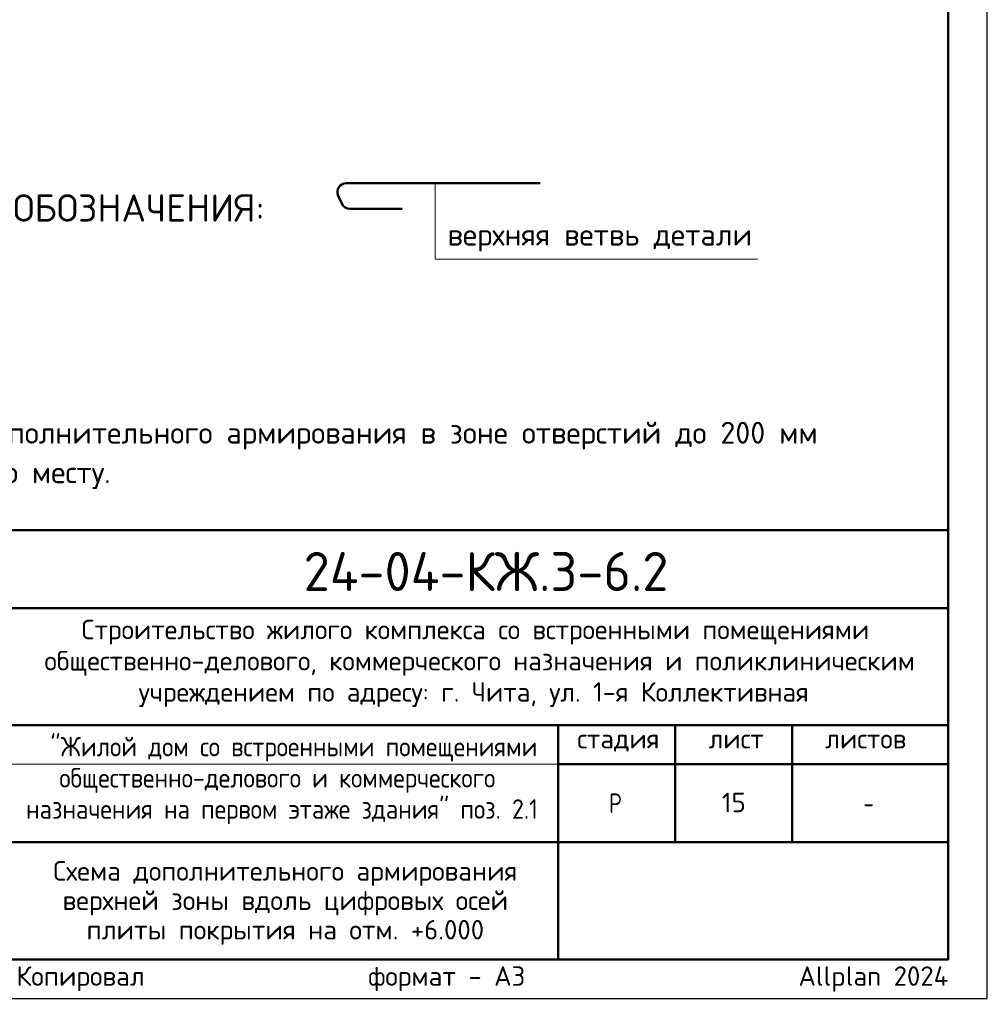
# Model space of a CAD drawing. Header units: millimetres. Extents: x 0 to 42000, y -76 to 29700.
# Tile 7 of 10: x 29594 to 42000, y -76 to 12539. Entities that reach past the tile are written whole.
import ezdxf

# ---------------------------------------------------------------- set-up
doc = ezdxf.new("R2010")
doc.units = ezdxf.units.MM
doc.layers.add('Standard', color=7, linetype='Continuous', lineweight=25)
doc.layers.add('Надписи', color=7, linetype='Continuous', lineweight=25)
doc.styles.add('ISOCPEUR', font='txt')

msp = doc.modelspace()

# ---------------------------------------------------------------- linework, layer by layer
at = {"layer": 'Standard', "color": 7, "linetype": 'Continuous', "lineweight": 50, "transparency": 33554687}
for p, q in [((36268, 10443), (33779, 10443)), ((33678, 10284), (33724, 10184)), ((33832, 10114), (34500, 10114)), ((23000, 6000), (41500, 6000)), ((29500, 5000), (41500, 5000)), ((29500, 3500), (41500, 3500)), ((36500, 2000), (36500, 3500)), ((38000, 2000), (38000, 3500)), ((39500, 2000), (39500, 3500)), ((36500, 3000), (41500, 3000)), ((29500, 2000), (41500, 2000)), ((36500, 500), (36500, 2000)), ((36500, 500), (36500, 2000))]:
    msp.add_line(p, q, dxfattribs=at)
at = {"layer": 'Standard', "color": 7, "linetype": 'Continuous', "lineweight": 25, "transparency": 33554687}
for p, q in [((41500, 500), (41500, 6000)), ((23000, 500), (41500, 500)), ((23000, 500), (41500, 500)), ((23000, 500), (41500, 500))]:
    msp.add_line(p, q, dxfattribs=at)
msp.add_lwpolyline([(0, 0), (42000, 0), (42000, 29700), (0, 29700), (0, 0)], close=True, dxfattribs=at)
at = {"layer": 'Standard', "color": 7, "linetype": 'Continuous', "lineweight": 50, "transparency": 33554687}
msp.add_lwpolyline([(2000, 29200), (41500, 29200), (41500, 500), (2000, 500), (2000, 29200)], close=True, dxfattribs=at)
at = {"layer": 'Standard', "color": 7, "linetype": 'Continuous', "lineweight": 13, "transparency": 33554687}
for points in [[(41500, 29200), (2000, 29200), (2000, 3000), (41500, 3000), (41500, 29200)], [(39052, 9471), (34919, 9471), (34919, 10443)]]:
    msp.add_lwpolyline(points, dxfattribs=at)
at = {"layer": 'Standard', "color": 7, "linetype": 'Continuous', "lineweight": 25, "transparency": 33554687}
msp.add_lwpolyline([(41500, 6000), (23000, 6000), (23000, 500), (41500, 500), (41500, 6000)], dxfattribs=at)
at = {"layer": 'Standard', "color": 7, "linetype": 'Continuous', "lineweight": 50, "transparency": 33554687}
for centre, radius, start, end in [((33779, 10331), 112, 90, 204.7646), ((33832, 10233), 119, 204.7646, 270)]:
    msp.add_arc(centre, radius, start, end, dxfattribs=at)

# ---------------------------------------------------------------- texts
at = {"layer": 'Standard', "color": 7, "linetype": 'Continuous', "lineweight": 25, "transparency": 33554687, "attachment_point": 7, "style": 'ISOCPEUR'}
for s, insert, char_height, width in [('\\A1;{\\fISOCPEUR|i0|b0;\\H350.000000;\\W1.000000;\\C7;УСЛОВНЫЕ ОБОЗНАЧЕНИЯ:}\\P', (27000, 9951), 350, 5755.33), ('\\A1;{\\fISOCPEUR|i0|b0;\\H279.999995;\\W1.000000;\\C7;верхняя ветвь детали}\\P', (35080, 9569), 280, 4142.07), ('\\W0.99;Строительство жилого комплекса со встроенными помещениями', (30388, 4533), 250, 10343.94), ('\\W0.99;общественно-делового, коммерческого назначения и поликлиническим', (29912, 4133), 250, 11292.27), ('\\W0.99;учреждением по адресу: г. Чита, ул. 1-я Коллективная', (31119, 3733), 250, 8881.18), ('\\W0.90;"Жилой дом со встроенными помещениями', (29989, 3033), 250, 6132.5), ('\\W0.90;общественно-делового и коммерческого', (30102, 2633), 250, 5904.56), ('\\W0.99;стадия    лист     листов', (36743, 3162), 250, 4372.59), ('\\W0.90;назначения на первом этаже здания" поз. 2.1', (29676, 2233), 250, 6756.08), ('\\W0.80;Р', (37150, 2375), 250, 299.85), ('\\W0.78;-', (40412, 2375), 250, 271.99)]:
    msp.add_mtext(s, dxfattribs=dict(at, insert=insert, char_height=char_height, width=width))
at = {"layer": 'Standard', "color": 7, "linetype": 'Continuous', "lineweight": 13, "transparency": 33554687, "insert": (27000, 7387), "char_height": 280, "width": 12800.9, "attachment_point": 1, "line_spacing_factor": 1.084337}
msp.add_mtext('\\A1;{\\fISOCPEUR|i0|b0;\\H279.999995;\\W1.000000;\\C7;1. Стержни дополнительного армирования в зоне отверстий до 200 мм}\\P{\\fISOCPEUR|i0|b0;\\H279.999995;\\W1.000000;\\C7;раздвинуть по месту.}\\P', dxfattribs=at)
at = {"layer": 'Standard', "color": 7, "linetype": 'Continuous', "lineweight": 50, "transparency": 33554687, "insert": (33235, 5218), "char_height": 500, "width": 5041.59, "attachment_point": 7, "style": 'ISOCPEUR'}
msp.add_mtext('\\W0.98;24-04-КЖ.3-6.2', dxfattribs=at)
at = {"layer": 'Standard', "color": 7, "linetype": 'Continuous', "lineweight": 25, "transparency": 33554687, "insert": (33000, 1758), "char_height": 250, "width": 5991.88, "attachment_point": 2, "line_spacing_factor": 0.903614}
msp.add_mtext('\\A1;{\\fISOCPEUR|i0|b0;\\H250.000000;\\W1.000000;\\C7;Схема дополнительного армирования}\\P{\\fISOCPEUR|i0|b0;\\H250.000000;\\W1.000000;\\C7;верхней зоны вдоль цифровых осей}\\P{\\fISOCPEUR|i0|b0;\\H250.000000;\\W1.000000;\\C7;плиты покрытия на отм. +6.000}\\P', dxfattribs=at)
at = {"layer": 'Standard', "color": 8, "linetype": 'Continuous', "lineweight": 13, "transparency": 33554687, "insert": (41500, 248), "char_height": 250, "width": 11749.46, "attachment_point": 6, "style": 'ISOCPEUR'}
msp.add_mtext('\\A1;{\\fISOCPEUR|i0|b0;\\H250.000000;\\W1.000000;\\C8;Копировал                  формат - А3                      Allplan 2024}\\P', dxfattribs=at)
at = {"layer": 'Надписи', "color": 7, "linetype": 'Continuous', "lineweight": 13, "transparency": 33554687, "insert": (38750, 2510), "char_height": 250, "width": 393.75, "attachment_point": 5, "style": 'ISOCPEUR'}
msp.add_mtext('\\A1;{\\fISOCPEUR|i0|b0;\\H250.000000;\\W1.000000;\\C7;15}\\P', dxfattribs=at)

doc.saveas('drawing.dxf')
